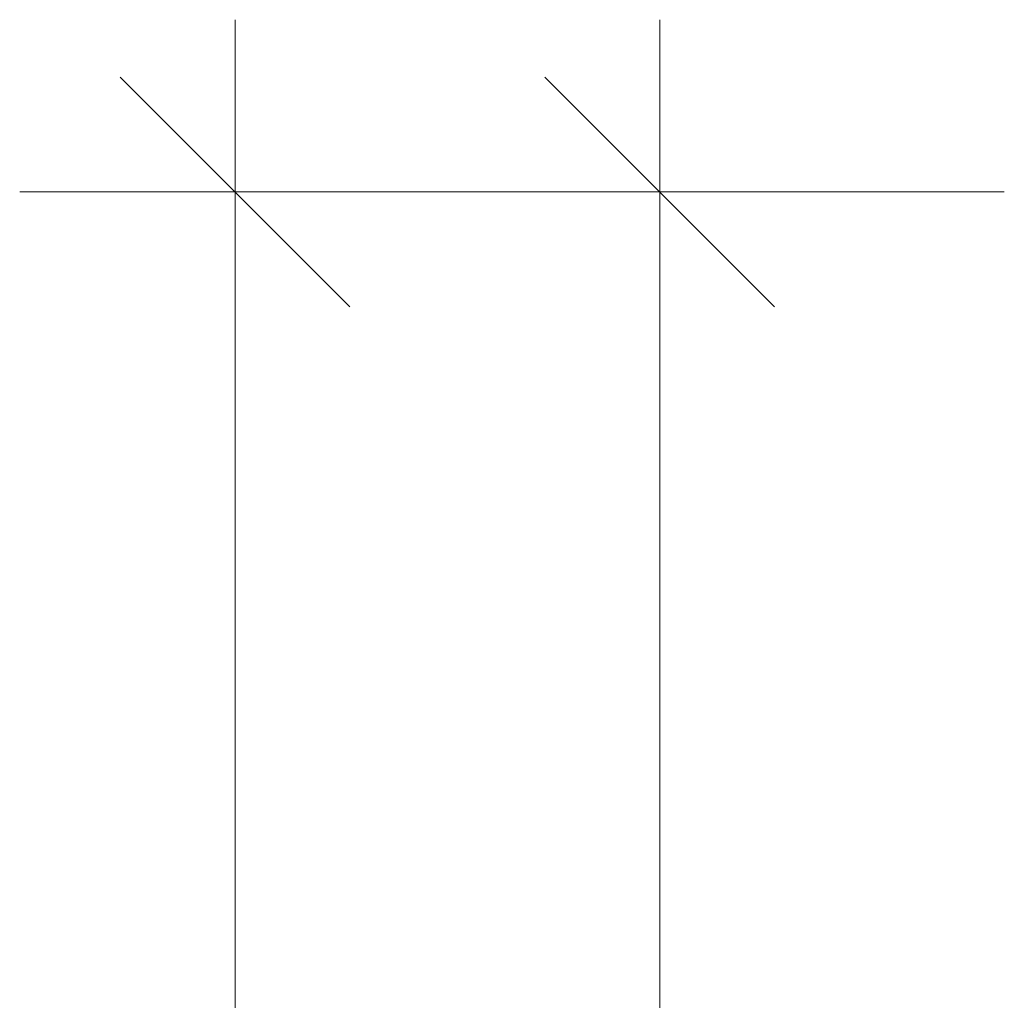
# Model space of a CAD drawing. Header units: millimetres. Extents: x -23738 to 4435, y -2716 to 20653.
# Tile 150 of 160: x -12148 to -11291, y 18114 to 18968. Entities that reach past the tile are written whole.
import ezdxf

# ---------------------------------------------------------------- set-up
doc = ezdxf.new("R2010")
doc.units = ezdxf.units.MM
doc.header["$MEASUREMENT"] = 0
doc.layers.add('9._POHLED ZÁPADNÍ_2_Kóty - SP', color=7, linetype='Continuous')

msp = doc.modelspace()

# ---------------------------------------------------------------- linework, layer by layer
at = {"layer": '9._POHLED ZÁPADNÍ_2_Kóty - SP', "color": 154, "linetype": 'Continuous', "lineweight": 13}
for p, q in [((-11960.89, 18817.58), (-11960.89, 18967.58)), ((-11591.1, 18817.58), (-11591.1, 18967.58)), ((-11860.89, 18717.58), (-12060.89, 18917.58)), ((-11491.1, 18717.58), (-11691.1, 18917.58)), ((-11660.89, 18817.58), (-12148.39, 18817.58)), ((-11960.89, 9038.96), (-11960.89, 18817.58)), ((-11291.1, 18817.58), (-11778.6, 18817.58)), ((-11591.1, 16926.52), (-11591.1, 18817.58))]:
    msp.add_line(p, q, dxfattribs=at)

doc.saveas('drawing.dxf')
